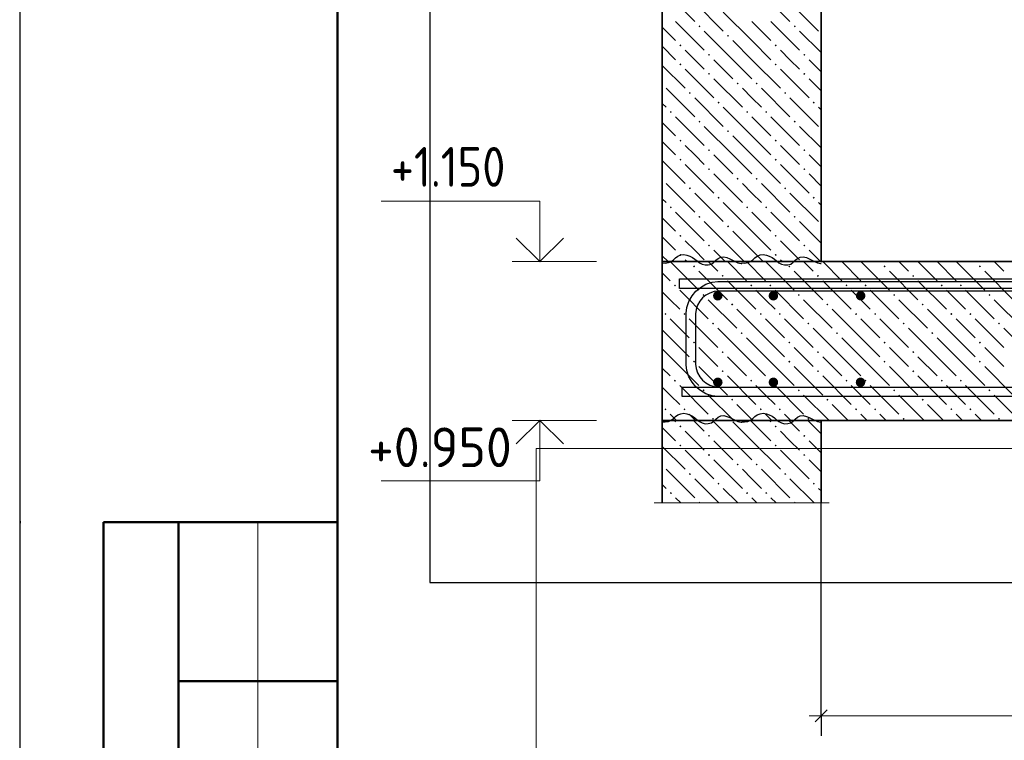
# Model space of a CAD drawing. Header units: millimetres. Extents: x 0 to 21000, y -5 to 14850.
# Tile 2 of 24: x 0 to 3100, y 7063 to 9333. Entities that reach past the tile are written whole.
import ezdxf

# ---------------------------------------------------------------- set-up
doc = ezdxf.new("R2010")
doc.units = ezdxf.units.MM
for name, color, linetype, lineweight in [('Standard', 7, 'Continuous', 25), ('Лестница', 7, 'Continuous', 25), ('Обрамление П-обр. равн.', 7, 'Continuous', 25), ('Примечания', 7, 'Continuous', 13), ('Размерная линия_ общее', 7, 'Continuous', 13), ('Фоновоя арматура Х1', 7, 'Continuous', 25)]:
    doc.layers.add(name, color=color, linetype=linetype, lineweight=lineweight)
doc.layers.add('ЖБ Лестница', color=7, linetype='Continuous', lineweight=25, true_color=0xe0e0ff)
doc.layers.add('ЖБ Стена верхний уровень', color=7, linetype='Continuous', lineweight=25, true_color=0x006e00)
doc.layers.add('Размерная выноска', color=7, linetype='Continuous')
doc.styles.add('ISOCPEUR', font='txt')

msp = doc.modelspace()

# ---------------------------------------------------------------- hatches: boundary and pattern name
at = {"linetype": 'Continuous', "lineweight": 25, "transparency": 33554687}
for points in [[(2212.7, 8463.4), (2211.6, 8469.2), (2208.3, 8474), (2203.5, 8477.3), (2197.7, 8478.4), (2192, 8477.3), (2187.1, 8474), (2183.9, 8469.2), (2182.7, 8463.4), (2183.9, 8457.7), (2187.1, 8452.8), (2192, 8449.6), (2197.7, 8448.4), (2203.5, 8449.6), (2208.3, 8452.8), (2211.6, 8457.7)], [(2387.7, 8463.4), (2386.6, 8469.2), (2383.3, 8474), (2378.5, 8477.3), (2372.7, 8478.4), (2367, 8477.3), (2362.1, 8474), (2358.9, 8469.2), (2357.7, 8463.4), (2358.9, 8457.7), (2362.1, 8452.8), (2367, 8449.6), (2372.7, 8448.4), (2378.5, 8449.6), (2383.3, 8452.8), (2386.6, 8457.7)], [(2212.7, 8190.9), (2211.6, 8196.7), (2208.3, 8201.6), (2203.5, 8204.8), (2197.7, 8205.9), (2192, 8204.8), (2187.1, 8201.6), (2183.9, 8196.7), (2182.7, 8190.9), (2183.9, 8185.2), (2187.1, 8180.3), (2192, 8177.1), (2197.7, 8175.9), (2203.5, 8177.1), (2208.3, 8180.3), (2211.6, 8185.2)], [(2387.7, 8190.9), (2386.6, 8196.7), (2383.3, 8201.6), (2378.5, 8204.8), (2372.7, 8205.9), (2367, 8204.8), (2362.1, 8201.6), (2358.9, 8196.7), (2357.7, 8190.9), (2358.9, 8185.2), (2362.1, 8180.3), (2367, 8177.1), (2372.7, 8175.9), (2378.5, 8177.1), (2383.3, 8180.3), (2386.6, 8185.2)]]:
    msp.add_hatch(color=7, dxfattribs=at).paths.add_polyline_path(points)
at = {"layer": 'ЖБ Лестница', "linetype": 'Continuous', "lineweight": 18, "transparency": 33554687}
for points in [[(2119.7, 8555.9), (2122.9, 8559.2), (2126.2, 8555.9), (2122.9, 8552.7)], [(2419.7, 8555.9), (2422.9, 8559.2), (2426.2, 8555.9), (2422.9, 8552.7)], [(2719.7, 8555.9), (2722.9, 8559.2), (2726.2, 8555.9), (2722.9, 8552.7)], [(3019.7, 8555.9), (3022.9, 8559.2), (3026.2, 8555.9), (3022.9, 8552.7)], [(2209.7, 8525.9), (2212.9, 8529.2), (2216.2, 8525.9), (2212.9, 8522.7)], [(2509.7, 8525.9), (2512.9, 8529.2), (2516.2, 8525.9), (2512.9, 8522.7)], [(2809.7, 8525.9), (2812.9, 8529.2), (2816.2, 8525.9), (2812.9, 8522.7)], [(2059.7, 8495.9), (2062.9, 8499.2), (2066.2, 8495.9), (2062.9, 8492.7)], [(2299.7, 8495.9), (2302.9, 8499.2), (2306.2, 8495.9), (2302.9, 8492.7)], [(2359.7, 8495.9), (2362.9, 8499.2), (2366.2, 8495.9), (2362.9, 8492.7)], [(2599.7, 8495.9), (2602.9, 8499.2), (2606.2, 8495.9), (2602.9, 8492.7)], [(2659.7, 8495.9), (2662.9, 8499.2), (2666.2, 8495.9), (2662.9, 8492.7)], [(2899.7, 8495.9), (2902.9, 8499.2), (2906.2, 8495.9), (2902.9, 8492.7)], [(2959.7, 8495.9), (2962.9, 8499.2), (2966.2, 8495.9), (2962.9, 8492.7)], [(2149.7, 8465.9), (2152.9, 8469.2), (2156.2, 8465.9), (2152.9, 8462.7)], [(2449.7, 8465.9), (2452.9, 8469.2), (2456.2, 8465.9), (2452.9, 8462.7)], [(2749.7, 8465.9), (2752.9, 8469.2), (2756.2, 8465.9), (2752.9, 8462.7)], [(3049.7, 8465.9), (3052.9, 8469.2), (3056.2, 8465.9), (3052.9, 8462.7)], [(2239.7, 8435.9), (2242.9, 8439.2), (2246.2, 8435.9), (2242.9, 8432.7)], [(2539.7, 8435.9), (2542.9, 8439.2), (2546.2, 8435.9), (2542.9, 8432.7)], [(2839.7, 8435.9), (2842.9, 8439.2), (2846.2, 8435.9), (2842.9, 8432.7)], [(2029.7, 8405.9), (2032.9, 8409.2), (2036.2, 8405.9), (2032.9, 8402.7)], [(2089.7, 8405.9), (2092.9, 8409.2), (2096.2, 8405.9), (2092.9, 8402.7)], [(2329.7, 8405.9), (2332.9, 8409.2), (2336.2, 8405.9), (2332.9, 8402.7)], [(2389.7, 8405.9), (2392.9, 8409.2), (2396.2, 8405.9), (2392.9, 8402.7)], [(2629.7, 8405.9), (2632.9, 8409.2), (2636.2, 8405.9), (2632.9, 8402.7)], [(2689.7, 8405.9), (2692.9, 8409.2), (2696.2, 8405.9), (2692.9, 8402.7)], [(2929.7, 8405.9), (2932.9, 8409.2), (2936.2, 8405.9), (2932.9, 8402.7)], [(2989.7, 8405.9), (2992.9, 8409.2), (2996.2, 8405.9), (2992.9, 8402.7)], [(2179.7, 8375.9), (2182.9, 8379.2), (2186.2, 8375.9), (2182.9, 8372.7)], [(2479.7, 8375.9), (2482.9, 8379.2), (2486.2, 8375.9), (2482.9, 8372.7)], [(2779.7, 8375.9), (2782.9, 8379.2), (2786.2, 8375.9), (2782.9, 8372.7)], [(3079.7, 8375.9), (3082.9, 8379.2), (3086.2, 8375.9), (3082.9, 8372.7)], [(2269.7, 8345.9), (2272.9, 8349.2), (2276.2, 8345.9), (2272.9, 8342.7)], [(2569.7, 8345.9), (2572.9, 8349.2), (2576.2, 8345.9), (2572.9, 8342.7)], [(2869.7, 8345.9), (2872.9, 8349.2), (2876.2, 8345.9), (2872.9, 8342.7)], [(2119.7, 8315.9), (2122.9, 8319.2), (2126.2, 8315.9), (2122.9, 8312.7)], [(2419.7, 8315.9), (2422.9, 8319.2), (2426.2, 8315.9), (2422.9, 8312.7)], [(2719.7, 8315.9), (2722.9, 8319.2), (2726.2, 8315.9), (2722.9, 8312.7)], [(3019.7, 8315.9), (3022.9, 8319.2), (3026.2, 8315.9), (3022.9, 8312.7)], [(2209.7, 8285.9), (2212.9, 8289.2), (2216.2, 8285.9), (2212.9, 8282.7)], [(2509.7, 8285.9), (2512.9, 8289.2), (2516.2, 8285.9), (2512.9, 8282.7)], [(2809.7, 8285.9), (2812.9, 8289.2), (2816.2, 8285.9), (2812.9, 8282.7)], [(2119.7, 8255.9), (2122.9, 8259.2), (2126.2, 8255.9), (2122.9, 8252.7)], [(2419.7, 8255.9), (2422.9, 8259.2), (2426.2, 8255.9), (2422.9, 8252.7)], [(2719.7, 8255.9), (2722.9, 8259.2), (2726.2, 8255.9), (2722.9, 8252.7)], [(3019.7, 8255.9), (3022.9, 8259.2), (3026.2, 8255.9), (3022.9, 8252.7)], [(2209.7, 8225.9), (2212.9, 8229.2), (2216.2, 8225.9), (2212.9, 8222.7)], [(2509.7, 8225.9), (2512.9, 8229.2), (2516.2, 8225.9), (2512.9, 8222.7)], [(2809.7, 8225.9), (2812.9, 8229.2), (2816.2, 8225.9), (2812.9, 8222.7)], [(2059.7, 8195.9), (2062.9, 8199.2), (2066.2, 8195.9), (2062.9, 8192.7)], [(2299.7, 8195.9), (2302.9, 8199.2), (2306.2, 8195.9), (2302.9, 8192.7)], [(2359.7, 8195.9), (2362.9, 8199.2), (2366.2, 8195.9), (2362.9, 8192.7)], [(2599.7, 8195.9), (2602.9, 8199.2), (2606.2, 8195.9), (2602.9, 8192.7)], [(2659.7, 8195.9), (2662.9, 8199.2), (2666.2, 8195.9), (2662.9, 8192.7)], [(2899.7, 8195.9), (2902.9, 8199.2), (2906.2, 8195.9), (2902.9, 8192.7)], [(2959.7, 8195.9), (2962.9, 8199.2), (2966.2, 8195.9), (2962.9, 8192.7)], [(2149.7, 8165.9), (2152.9, 8169.2), (2156.2, 8165.9), (2152.9, 8162.7)], [(2449.7, 8165.9), (2452.9, 8169.2), (2456.2, 8165.9), (2452.9, 8162.7)], [(2749.7, 8165.9), (2752.9, 8169.2), (2756.2, 8165.9), (2752.9, 8162.7)], [(3049.7, 8165.9), (3052.9, 8169.2), (3056.2, 8165.9), (3052.9, 8162.7)], [(2239.7, 8135.9), (2242.9, 8139.2), (2246.2, 8135.9), (2242.9, 8132.7)], [(2539.7, 8135.9), (2542.9, 8139.2), (2546.2, 8135.9), (2542.9, 8132.7)], [(2839.7, 8135.9), (2842.9, 8139.2), (2846.2, 8135.9), (2842.9, 8132.7)], [(2029.7, 8105.9), (2032.9, 8109.2), (2036.2, 8105.9), (2032.9, 8102.7)], [(2089.7, 8105.9), (2092.9, 8109.2), (2096.2, 8105.9), (2092.9, 8102.7)], [(2329.7, 8105.9), (2332.9, 8109.2), (2336.2, 8105.9), (2332.9, 8102.7)], [(2389.7, 8105.9), (2392.9, 8109.2), (2396.2, 8105.9), (2392.9, 8102.7)], [(2629.7, 8105.9), (2632.9, 8109.2), (2636.2, 8105.9), (2632.9, 8102.7)], [(2689.7, 8105.9), (2692.9, 8109.2), (2696.2, 8105.9), (2692.9, 8102.7)], [(2929.7, 8105.9), (2932.9, 8109.2), (2936.2, 8105.9), (2932.9, 8102.7)], [(2989.7, 8105.9), (2992.9, 8109.2), (2996.2, 8105.9), (2992.9, 8102.7)], [(2179.7, 8075.9), (2182.9, 8079.2), (2186.2, 8075.9), (2182.9, 8072.7)], [(2479.7, 8075.9), (2482.9, 8079.2), (2486.2, 8075.9), (2482.9, 8072.7)], [(2779.7, 8075.9), (2782.9, 8079.2), (2786.2, 8075.9), (2782.9, 8072.7)], [(3079.7, 8075.9), (3082.9, 8079.2), (3086.2, 8075.9), (3082.9, 8072.7)]]:
    msp.add_hatch(color=7, dxfattribs=at).paths.add_polyline_path(points, flags=16)
at = {"layer": 'ЖБ Стена верхний уровень', "linetype": 'Continuous', "lineweight": 18, "transparency": 33554687}
for points in [[(2136.8, 9311.9), (2140, 9315.2), (2143.3, 9311.9), (2140, 9308.7)], [(2436.8, 9311.9), (2440, 9315.2), (2443.3, 9311.9), (2440, 9308.7)], [(2226.8, 9281.9), (2230, 9285.2), (2233.3, 9281.9), (2230, 9278.7)], [(2076.8, 9251.9), (2080, 9255.2), (2083.3, 9251.9), (2080, 9248.7)], [(2376.8, 9251.9), (2380, 9255.2), (2383.3, 9251.9), (2380, 9248.7)], [(2166.8, 9221.9), (2170, 9225.2), (2173.3, 9221.9), (2170, 9218.7)], [(2466.8, 9221.9), (2470, 9225.2), (2473.3, 9221.9), (2470, 9218.7)], [(2076.8, 9191.9), (2080, 9195.2), (2083.3, 9191.9), (2080, 9188.7)], [(2376.8, 9191.9), (2380, 9195.2), (2383.3, 9191.9), (2380, 9188.7)], [(2166.8, 9161.9), (2170, 9165.2), (2173.3, 9161.9), (2170, 9158.7)], [(2466.8, 9161.9), (2470, 9165.2), (2473.3, 9161.9), (2470, 9158.7)], [(2022.9, 9132.3), (2023.3, 9131.9), (2022.9, 9131.6)], [(2256.8, 9131.9), (2260, 9135.2), (2263.3, 9131.9), (2260, 9128.7)], [(2316.8, 9131.9), (2320, 9135.2), (2323.3, 9131.9), (2320, 9128.7)], [(2106.8, 9101.9), (2110, 9105.2), (2113.3, 9101.9), (2110, 9098.7)], [(2406.8, 9101.9), (2410, 9105.2), (2413.3, 9101.9), (2410, 9098.7)], [(2196.8, 9071.9), (2200, 9075.2), (2203.3, 9071.9), (2200, 9068.7)], [(2496.8, 9071.9), (2500, 9075.2), (2503.3, 9071.9), (2500, 9068.7)], [(2046.8, 9041.9), (2050, 9045.2), (2053.3, 9041.9), (2050, 9038.7)], [(2286.8, 9041.9), (2290, 9045.2), (2293.3, 9041.9), (2290, 9038.7)], [(2346.8, 9041.9), (2350, 9045.2), (2353.3, 9041.9), (2350, 9038.7)], [(2136.8, 9011.9), (2140, 9015.2), (2143.3, 9011.9), (2140, 9008.7)], [(2436.8, 9011.9), (2440, 9015.2), (2443.3, 9011.9), (2440, 9008.7)], [(2226.8, 8981.9), (2230, 8985.2), (2233.3, 8981.9), (2230, 8978.7)], [(2076.8, 8951.9), (2080, 8955.2), (2083.3, 8951.9), (2080, 8948.7)], [(2376.8, 8951.9), (2380, 8955.2), (2383.3, 8951.9), (2380, 8948.7)], [(2166.8, 8921.9), (2170, 8925.2), (2173.3, 8921.9), (2170, 8918.7)], [(2466.8, 8921.9), (2470, 8925.2), (2473.3, 8921.9), (2470, 8918.7)], [(2076.8, 8891.9), (2080, 8895.2), (2083.3, 8891.9), (2080, 8888.7)], [(2376.8, 8891.9), (2380, 8895.2), (2383.3, 8891.9), (2380, 8888.7)], [(2166.8, 8861.9), (2170, 8865.2), (2173.3, 8861.9), (2170, 8858.7)], [(2256.8, 8831.9), (2260, 8835.2), (2263.3, 8831.9), (2260, 8828.7)], [(2316.8, 8831.9), (2320, 8835.2), (2323.3, 8831.9), (2320, 8828.7)], [(2466.8, 8861.9), (2470, 8865.2), (2473.3, 8861.9), (2470, 8858.7)], [(2022.9, 8832.3), (2023.3, 8831.9), (2022.9, 8831.6)], [(2106.8, 8801.9), (2110, 8805.2), (2113.3, 8801.9), (2110, 8798.7)], [(2406.8, 8801.9), (2410, 8805.2), (2413.3, 8801.9), (2410, 8798.7)], [(2196.8, 8771.9), (2200, 8775.2), (2203.3, 8771.9), (2200, 8768.7)], [(2496.8, 8771.9), (2500, 8775.2), (2503.3, 8771.9), (2500, 8768.7)], [(2046.8, 8741.9), (2050, 8745.2), (2053.3, 8741.9), (2050, 8738.7)], [(2286.8, 8741.9), (2290, 8745.2), (2293.3, 8741.9), (2290, 8738.7)], [(2346.8, 8741.9), (2350, 8745.2), (2353.3, 8741.9), (2350, 8738.7)], [(2136.8, 8711.9), (2140, 8715.2), (2143.3, 8711.9), (2140, 8708.7)], [(2436.8, 8711.9), (2440, 8715.2), (2443.3, 8711.9), (2440, 8708.7)], [(2226.8, 8681.9), (2230, 8685.2), (2233.3, 8681.9), (2230, 8678.7)], [(2076.8, 8651.9), (2080, 8655.2), (2083.3, 8651.9), (2080, 8648.7)], [(2376.8, 8651.9), (2380, 8655.2), (2383.3, 8651.9), (2380, 8648.7)], [(2166.8, 8621.9), (2170, 8625.2), (2173.3, 8621.9), (2170, 8618.7)], [(2466.8, 8621.9), (2470, 8625.2), (2473.3, 8621.9), (2470, 8618.7)], [(2076.8, 8591.9), (2080, 8595.2), (2083.3, 8591.9), (2080, 8588.7)], [(2376.8, 8591.9), (2380, 8595.2), (2383.3, 8591.9), (2380, 8588.7)], [(2076.8, 8051.9), (2080, 8055.2), (2083.3, 8051.9), (2080, 8048.7)], [(2376.8, 8051.9), (2380, 8055.2), (2383.3, 8051.9), (2380, 8048.7)], [(2166.8, 8021.9), (2170, 8025.2), (2173.3, 8021.9), (2170, 8018.7)], [(2466.8, 8021.9), (2470, 8025.2), (2473.3, 8021.9), (2470, 8018.7)], [(2076.8, 7991.9), (2080, 7995.2), (2083.3, 7991.9), (2080, 7988.7)], [(2376.8, 7991.9), (2380, 7995.2), (2383.3, 7991.9), (2380, 7988.7)], [(2166.8, 7961.9), (2170, 7965.2), (2173.3, 7961.9), (2170, 7958.7)], [(2466.8, 7961.9), (2470, 7965.2), (2473.3, 7961.9), (2470, 7958.7)], [(2022.9, 7932.3), (2023.3, 7931.9), (2022.9, 7931.6)], [(2106.8, 7901.9), (2110, 7905.2), (2113.3, 7901.9), (2110, 7898.7)], [(2256.8, 7931.9), (2260, 7935.2), (2263.3, 7931.9), (2260, 7928.7)], [(2316.8, 7931.9), (2320, 7935.2), (2323.3, 7931.9), (2320, 7928.7)], [(2406.8, 7901.9), (2410, 7905.2), (2413.3, 7901.9), (2410, 7898.7)], [(2196.8, 7871.9), (2200, 7875.2), (2203.3, 7871.9), (2200, 7868.7)], [(2496.8, 7871.9), (2500, 7875.2), (2503.3, 7871.9), (2500, 7868.7)], [(2046.8, 7841.9), (2050, 7845.2), (2053.3, 7841.9), (2050, 7838.7)], [(2286.8, 7841.9), (2290, 7845.2), (2293.3, 7841.9), (2290, 7838.7)], [(2346.8, 7841.9), (2350, 7845.2), (2353.3, 7841.9), (2350, 7838.7)], [(2136.8, 7811.9), (2140, 7815.2), (2143.3, 7811.9), (2142.3, 7810.9), (2137.8, 7810.9)], [(2436.8, 7811.9), (2440, 7815.2), (2443.3, 7811.9), (2442.3, 7810.9), (2437.8, 7810.9)]]:
    msp.add_hatch(color=7, dxfattribs=at).paths.add_polyline_path(points, flags=16)
at = {"layer": 'Фоновоя арматура Х1', "linetype": 'Continuous', "lineweight": 35, "transparency": 33554687}
for points in [[(2662.5, 8463.4), (2661.4, 8469.2), (2658.1, 8474), (2653.2, 8477.3), (2647.5, 8478.4), (2641.8, 8477.3), (2636.9, 8474), (2633.6, 8469.2), (2632.5, 8463.4), (2633.6, 8457.7), (2636.9, 8452.8), (2641.8, 8449.6), (2647.5, 8448.4), (2653.2, 8449.6), (2658.1, 8452.8), (2661.4, 8457.7)], [(2662.1, 8190.9), (2660.9, 8196.7), (2657.7, 8201.6), (2652.8, 8204.8), (2647.1, 8205.9), (2641.3, 8204.8), (2636.5, 8201.6), (2633.2, 8196.7), (2632.1, 8190.9), (2633.2, 8185.2), (2636.5, 8180.3), (2641.3, 8177.1), (2647.1, 8175.9), (2652.8, 8177.1), (2657.7, 8180.3), (2660.9, 8185.2)]]:
    msp.add_hatch(color=7, dxfattribs=at).paths.add_polyline_path(points)

# ---------------------------------------------------------------- linework, layer by layer
at = {"color": 7, "linetype": 'Continuous', "lineweight": 25, "transparency": 33554687}
for points in [[(2085.4, 8175.9), (6362.5, 8175.9), (6366.7, 8176.1), (6370.8, 8176.5), (6374.9, 8177.1), (6378.9, 8178), (6382.8, 8179), (6386.8, 8180.3), (6390.6, 8181.8), (6394.4, 8183.5), (16023.5, 12998)], [(16036.4, 12970.9), (6407.3, 8156.4), (6402.2, 8154.1), (6396.8, 8152), (6391.3, 8150.2), (6385.8, 8148.7), (6380.2, 8147.6), (6374.5, 8146.7), (6368.7, 8146.2), (6363.1, 8145.9), (2085.4, 8145.9), (2085.4, 8175.9)]]:
    msp.add_lwpolyline(points, dxfattribs=at)
at = {"layer": 'Standard', "color": 7, "linetype": 'Continuous', "lineweight": 25, "transparency": 33554687}
msp.add_line((1000, 14600), (1000, 529.1), dxfattribs=at)
at = {"layer": 'Standard', "color": 7, "linetype": 'Continuous', "lineweight": 13, "transparency": 33554687}
for p, q in [((1815.4, 8570.9), (1550.4, 8570.9)), ((1815.4, 8070.9), (1550.4, 8070.9)), ((750, 7750), (750, 4500))]:
    msp.add_line(p, q, dxfattribs=at)
at = {"layer": 'Standard', "color": 7, "linetype": 'Continuous', "lineweight": 50, "transparency": 33554687}
for p, q in [((3.1, 7750), (0, 7750)), ((1000, 7750), (263.4, 7750)), ((263.4, 7750), (263.4, 4500)), ((263.4, 7750), (263.4, 4500)), ((500, 7750), (500, 4500)), ((1000, 7250), (500, 7250))]:
    msp.add_line(p, q, dxfattribs=at)
at = {"layer": 'Standard', "color": 7, "linetype": 'Continuous', "lineweight": 25, "transparency": 33554687}
msp.add_lwpolyline([(0, 0), (21000, 0), (21000, 14850), (0, 14850), (0, 0)], close=True, dxfattribs=at)
at = {"layer": 'Standard', "color": 7, "linetype": 'Continuous', "lineweight": 50, "transparency": 33554687}
msp.add_lwpolyline([(1000, 14600), (20750, 14600), (20750, 250), (1000, 250), (1000, 14600)], close=True, dxfattribs=at)
at = {"layer": 'Standard', "color": 7, "linetype": 'Continuous', "lineweight": 13, "transparency": 33554687}
for points in [[(21000, 14400), (0, 14400), (0, -5)], [(1637.6, 8570.9), (1637.6, 8760.9), (1137.6, 8760.9)], [(1637.6, 8070.9), (1637.6, 7880.9), (1137.6, 7880.9)], [(11339.3, 7982.2), (1625.8, 7982.2), (1625.8, 27.9), (11339.3, 27.9), (11339.3, 7982.2)]]:
    msp.add_lwpolyline(points, dxfattribs=at)
at = {"layer": 'Standard', "color": 254, "linetype": 'Continuous', "lineweight": 25, "true_color": 0xc4c4ff, "transparency": 33554687}
msp.add_lwpolyline([(1291.4, 7560.9), (20244.7, 7560.9), (20244.7, 13556.1), (1291.4, 13556.1), (1291.4, 7560.9)], dxfattribs=at)
at = {"layer": 'Standard', "color": 7, "linetype": 'Continuous', "lineweight": 35, "transparency": 33554687}
for points in [[(1711.8, 8645.2), (1637.6, 8570.9), (1563.3, 8645.2)], [(1711.8, 7996.7), (1637.6, 8070.9), (1563.3, 7996.7)]]:
    msp.add_lwpolyline(points, dxfattribs=at)
at = {"layer": 'ЖБ Лестница', "color": 7, "linetype": 'Continuous', "lineweight": 35, "transparency": 33554687}
for p, q in [((2022.9, 8570.9), (2022.9, 8070.9)), ((6397.9, 8570.9), (2022.9, 8570.9)), ((2022.9, 8070.9), (6397.9, 8070.9))]:
    msp.add_line(p, q, dxfattribs=at)
at = {"layer": 'ЖБ Лестница', "color": 9, "linetype": 'Continuous', "lineweight": 18, "true_color": 0xc7c7c7, "transparency": 33554687}
for p, q in [((2047.9, 8570.9), (2137.9, 8480.9)), ((2197.9, 8540.9), (2167.9, 8570.9)), ((2227.9, 8570.9), (2287.9, 8510.9)), ((2287.9, 8570.9), (2347.9, 8510.9)), ((2347.9, 8570.9), (2437.9, 8480.9)), ((2497.9, 8540.9), (2467.9, 8570.9)), ((2527.9, 8570.9), (2587.9, 8510.9)), ((2587.9, 8570.9), (2647.9, 8510.9)), ((2647.9, 8570.9), (2737.9, 8480.9)), ((2797.9, 8540.9), (2767.9, 8570.9)), ((2827.9, 8570.9), (2887.9, 8510.9)), ((2887.9, 8570.9), (2947.9, 8510.9)), ((2947.9, 8570.9), (3037.9, 8480.9)), ((3097.9, 8540.9), (3067.9, 8570.9)), ((2022.9, 8535.9), (2047.9, 8510.9)), ((2137.9, 8540.9), (2227.9, 8450.9)), ((2437.9, 8540.9), (2527.9, 8450.9)), ((2737.9, 8540.9), (2827.9, 8450.9)), ((3037.9, 8540.9), (3127.9, 8450.9)), ((2227.9, 8510.9), (2317.9, 8420.9)), ((2527.9, 8510.9), (2617.9, 8420.9)), ((2827.9, 8510.9), (2917.9, 8420.9)), ((2047.9, 8450.9), (2022.9, 8475.9)), ((2077.9, 8480.9), (2167.9, 8390.9)), ((2347.9, 8450.9), (2317.9, 8480.9)), ((2377.9, 8480.9), (2467.9, 8390.9)), ((2647.9, 8450.9), (2617.9, 8480.9)), ((2677.9, 8480.9), (2767.9, 8390.9)), ((2947.9, 8450.9), (2917.9, 8480.9)), ((2977.9, 8480.9), (3067.9, 8390.9)), ((2077.9, 8420.9), (2047.9, 8450.9)), ((2167.9, 8450.9), (2257.9, 8360.9)), ((2377.9, 8420.9), (2347.9, 8450.9)), ((2467.9, 8450.9), (2557.9, 8360.9)), ((2677.9, 8420.9), (2647.9, 8450.9)), ((2767.9, 8450.9), (2857.9, 8360.9)), ((2977.9, 8420.9), (2947.9, 8450.9)), ((3067.9, 8450.9), (3157.9, 8360.9)), ((2347.9, 8330.9), (2257.9, 8420.9)), ((2647.9, 8330.9), (2557.9, 8420.9)), ((2947.9, 8330.9), (2857.9, 8420.9)), ((2047.9, 8390.9), (2107.9, 8330.9)), ((2107.9, 8390.9), (2197.9, 8300.9)), ((2347.9, 8390.9), (2407.9, 8330.9)), ((2407.9, 8390.9), (2497.9, 8300.9)), ((2647.9, 8390.9), (2707.9, 8330.9)), ((2707.9, 8390.9), (2797.9, 8300.9)), ((2947.9, 8390.9), (3007.9, 8330.9)), ((3007.9, 8390.9), (3097.9, 8300.9)), ((2047.9, 8330.9), (2022.9, 8355.9)), ((2287.9, 8270.9), (2197.9, 8360.9)), ((2587.9, 8270.9), (2497.9, 8360.9)), ((2887.9, 8270.9), (2797.9, 8360.9)), ((3187.9, 8270.9), (3097.9, 8360.9)), ((2047.9, 8330.9), (2107.9, 8270.9)), ((2287.9, 8330.9), (2347.9, 8270.9)), ((2347.9, 8330.9), (2407.9, 8270.9)), ((2587.9, 8330.9), (2647.9, 8270.9)), ((2647.9, 8330.9), (2707.9, 8270.9)), ((2887.9, 8330.9), (2947.9, 8270.9)), ((2947.9, 8330.9), (3007.9, 8270.9)), ((2022.9, 8295.9), (2047.9, 8270.9)), ((2167.9, 8270.9), (2137.9, 8300.9)), ((2467.9, 8270.9), (2437.9, 8300.9)), ((2767.9, 8270.9), (2737.9, 8300.9)), ((3067.9, 8270.9), (3037.9, 8300.9)), ((2047.9, 8270.9), (2137.9, 8180.9)), ((2197.9, 8240.9), (2167.9, 8270.9)), ((2227.9, 8270.9), (2287.9, 8210.9)), ((2287.9, 8270.9), (2347.9, 8210.9)), ((2347.9, 8270.9), (2437.9, 8180.9)), ((2497.9, 8240.9), (2467.9, 8270.9)), ((2527.9, 8270.9), (2587.9, 8210.9)), ((2587.9, 8270.9), (2647.9, 8210.9)), ((2647.9, 8270.9), (2737.9, 8180.9)), ((2797.9, 8240.9), (2767.9, 8270.9)), ((2827.9, 8270.9), (2887.9, 8210.9)), ((2887.9, 8270.9), (2947.9, 8210.9)), ((2947.9, 8270.9), (3037.9, 8180.9)), ((3097.9, 8240.9), (3067.9, 8270.9)), ((2022.9, 8235.9), (2047.9, 8210.9)), ((2137.9, 8240.9), (2227.9, 8150.9)), ((2437.9, 8240.9), (2527.9, 8150.9)), ((2737.9, 8240.9), (2827.9, 8150.9)), ((3037.9, 8240.9), (3127.9, 8150.9)), ((2227.9, 8210.9), (2317.9, 8120.9)), ((2527.9, 8210.9), (2617.9, 8120.9)), ((2827.9, 8210.9), (2917.9, 8120.9)), ((2047.9, 8150.9), (2022.9, 8175.9)), ((2077.9, 8180.9), (2167.9, 8090.9)), ((2347.9, 8150.9), (2317.9, 8180.9)), ((2377.9, 8180.9), (2467.9, 8090.9)), ((2647.9, 8150.9), (2617.9, 8180.9)), ((2677.9, 8180.9), (2767.9, 8090.9)), ((2947.9, 8150.9), (2917.9, 8180.9)), ((2977.9, 8180.9), (3067.9, 8090.9)), ((2077.9, 8120.9), (2047.9, 8150.9)), ((2167.9, 8150.9), (2247.9, 8070.9)), ((2377.9, 8120.9), (2347.9, 8150.9)), ((2467.9, 8150.9), (2547.9, 8070.9)), ((2677.9, 8120.9), (2647.9, 8150.9)), ((2767.9, 8150.9), (2847.9, 8070.9)), ((2977.9, 8120.9), (2947.9, 8150.9)), ((3067.9, 8150.9), (3147.9, 8070.9)), ((2047.9, 8090.9), (2067.9, 8070.9)), ((2107.9, 8090.9), (2127.9, 8070.9)), ((2307.9, 8070.9), (2257.9, 8120.9)), ((2347.9, 8090.9), (2367.9, 8070.9)), ((2407.9, 8090.9), (2427.9, 8070.9)), ((2607.9, 8070.9), (2557.9, 8120.9)), ((2647.9, 8090.9), (2667.9, 8070.9)), ((2707.9, 8090.9), (2727.9, 8070.9)), ((2907.9, 8070.9), (2857.9, 8120.9)), ((2947.9, 8090.9), (2967.9, 8070.9)), ((3007.9, 8090.9), (3027.9, 8070.9))]:
    msp.add_line(p, q, dxfattribs=at)
at = {"layer": 'ЖБ Стена верхний уровень', "color": 7, "linetype": 'Continuous', "lineweight": 35, "transparency": 33554687}
for p, q in [((2022.9, 13306.1), (2022.9, 8570.9)), ((2522.9, 8570.9), (2522.9, 13306.1)), ((2022.9, 8570.9), (2522.9, 8570.9)), ((2022.9, 8070.9), (2022.9, 7810.9)), ((2522.9, 8070.9), (2022.9, 8070.9)), ((2522.9, 7810.9), (2522.9, 8070.9))]:
    msp.add_line(p, q, dxfattribs=at)
at = {"layer": 'ЖБ Стена верхний уровень', "color": 251, "linetype": 'Continuous', "lineweight": 18, "true_color": 0x575757, "transparency": 33554687}
for p, q in [((2035, 9416.9), (2125, 9326.9)), ((2335, 9416.9), (2425, 9326.9)), ((2125, 9386.9), (2215, 9296.9)), ((2425, 9386.9), (2515, 9296.9)), ((2305, 9266.9), (2215, 9356.9)), ((2022.9, 9309), (2065, 9266.9)), ((2065, 9326.9), (2155, 9236.9)), ((2305, 9326.9), (2365, 9266.9)), ((2365, 9326.9), (2455, 9236.9)), ((2245, 9206.9), (2155, 9296.9)), ((2522.9, 9229), (2455, 9296.9)), ((2022.9, 9249), (2065, 9206.9)), ((2245, 9266.9), (2305, 9206.9)), ((2305, 9266.9), (2365, 9206.9)), ((2125, 9206.9), (2095, 9236.9)), ((2155, 9176.9), (2125, 9206.9)), ((2185, 9206.9), (2245, 9146.9)), ((2245, 9206.9), (2305, 9146.9)), ((2305, 9206.9), (2395, 9116.9)), ((2425, 9206.9), (2395, 9236.9)), ((2455, 9176.9), (2425, 9206.9)), ((2485, 9206.9), (2522.9, 9169)), ((2022.9, 9189), (2095, 9116.9)), ((2095, 9176.9), (2185, 9086.9)), ((2395, 9176.9), (2485, 9086.9)), ((2185, 9146.9), (2275, 9056.9)), ((2485, 9146.9), (2522.9, 9109)), ((2035, 9116.9), (2125, 9026.9)), ((2305, 9086.9), (2275, 9116.9)), ((2335, 9116.9), (2425, 9026.9)), ((2125, 9086.9), (2215, 8996.9)), ((2335, 9056.9), (2305, 9086.9)), ((2425, 9086.9), (2515, 8996.9)), ((2035, 9056.9), (2022.9, 9069)), ((2305, 8966.9), (2215, 9056.9)), ((2522.9, 9049), (2515, 9056.9)), ((2065, 9026.9), (2155, 8936.9)), ((2305, 9026.9), (2365, 8966.9)), ((2365, 9026.9), (2455, 8936.9)), ((2022.9, 9009), (2065, 8966.9)), ((2245, 8906.9), (2155, 8996.9)), ((2522.9, 8929), (2455, 8996.9)), ((2245, 8966.9), (2305, 8906.9)), ((2305, 8966.9), (2365, 8906.9)), ((2022.9, 8949), (2065, 8906.9)), ((2125, 8906.9), (2095, 8936.9)), ((2425, 8906.9), (2395, 8936.9)), ((2155, 8876.9), (2125, 8906.9)), ((2185, 8906.9), (2245, 8846.9)), ((2245, 8906.9), (2305, 8846.9)), ((2305, 8906.9), (2395, 8816.9)), ((2455, 8876.9), (2425, 8906.9)), ((2485, 8906.9), (2522.9, 8869)), ((2022.9, 8889), (2095, 8816.9)), ((2095, 8876.9), (2185, 8786.9)), ((2395, 8876.9), (2485, 8786.9)), ((2185, 8846.9), (2275, 8756.9)), ((2485, 8846.9), (2522.9, 8809)), ((2035, 8816.9), (2125, 8726.9)), ((2305, 8786.9), (2275, 8816.9)), ((2335, 8816.9), (2425, 8726.9)), ((2125, 8786.9), (2215, 8696.9)), ((2335, 8756.9), (2305, 8786.9)), ((2425, 8786.9), (2515, 8696.9)), ((2035, 8756.9), (2022.9, 8769)), ((2305, 8666.9), (2215, 8756.9)), ((2522.9, 8749), (2515, 8756.9)), ((2065, 8726.9), (2155, 8636.9)), ((2305, 8726.9), (2365, 8666.9)), ((2365, 8726.9), (2455, 8636.9)), ((2022.9, 8709), (2065, 8666.9)), ((2245, 8606.9), (2155, 8696.9)), ((2522.9, 8629), (2455, 8696.9)), ((2022.9, 8649), (2065, 8606.9)), ((2245, 8666.9), (2305, 8606.9)), ((2305, 8666.9), (2365, 8606.9)), ((2125, 8606.9), (2095, 8636.9)), ((2425, 8606.9), (2395, 8636.9)), ((2022.9, 8589), (2041, 8570.9)), ((2155, 8576.9), (2125, 8606.9)), ((2185, 8606.9), (2221, 8570.9)), ((2245, 8606.9), (2281, 8570.9)), ((2305, 8606.9), (2341, 8570.9)), ((2455, 8576.9), (2425, 8606.9)), ((2485, 8606.9), (2521, 8570.9)), ((2095, 8576.9), (2101, 8570.9)), ((2395, 8576.9), (2401, 8570.9)), ((2061, 8070.9), (2065, 8066.9)), ((2121, 8070.9), (2155, 8036.9)), ((2245, 8006.9), (2181, 8070.9)), ((2245, 8066.9), (2305, 8006.9)), ((2305, 8066.9), (2301, 8070.9)), ((2305, 8066.9), (2365, 8006.9)), ((2361, 8070.9), (2365, 8066.9)), ((2421, 8070.9), (2455, 8036.9)), ((2522.9, 8029), (2481, 8070.9)), ((2022.9, 8049), (2065, 8006.9)), ((2125, 8006.9), (2095, 8036.9)), ((2425, 8006.9), (2395, 8036.9)), ((2155, 7976.9), (2125, 8006.9)), ((2185, 8006.9), (2245, 7946.9)), ((2245, 8006.9), (2305, 7946.9)), ((2305, 8006.9), (2395, 7916.9)), ((2455, 7976.9), (2425, 8006.9)), ((2485, 8006.9), (2522.9, 7969)), ((2022.9, 7989), (2095, 7916.9)), ((2095, 7976.9), (2185, 7886.9)), ((2395, 7976.9), (2485, 7886.9)), ((2185, 7946.9), (2275, 7856.9)), ((2485, 7946.9), (2522.9, 7909)), ((2035, 7916.9), (2125, 7826.9)), ((2305, 7886.9), (2275, 7916.9)), ((2335, 7916.9), (2425, 7826.9)), ((2125, 7886.9), (2201, 7810.9)), ((2335, 7856.9), (2305, 7886.9)), ((2425, 7886.9), (2501, 7810.9)), ((2035, 7856.9), (2022.9, 7869)), ((2261, 7810.9), (2215, 7856.9)), ((2522.9, 7849), (2515, 7856.9)), ((2065, 7826.9), (2081, 7810.9)), ((2305, 7826.9), (2321, 7810.9)), ((2365, 7826.9), (2381, 7810.9))]:
    msp.add_line(p, q, dxfattribs=at)
at = {"layer": 'Лестница', "color": 7, "linetype": 'Continuous', "lineweight": 25, "transparency": 33554687}
for p, q in [((2022.9, 8570.9), (2022.9, 8070.9)), ((6397.9, 8570.9), (2022.9, 8570.9)), ((2022.9, 8070.9), (6404.1, 8070.9))]:
    msp.add_line(p, q, dxfattribs=at)
at = {"layer": 'Обрамление П-обр. равн.', "color": 38, "linetype": 'Continuous', "lineweight": 25, "true_color": 0x5f1e0f, "transparency": 33554687}
for points in [[(2077.3, 8516.5), (7019.4, 8516.5), (7023.6, 8516.7), (7027.7, 8517.1), (7031.8, 8517.7), (7035.8, 8518.5), (7039.8, 8519.6), (7043.7, 8520.9), (7047.5, 8522.4), (7051.4, 8524.1), (8149, 9072.9), (8162.4, 9046), (7064.2, 8497), (7059.1, 8494.7), (7053.7, 8492.6), (7048.2, 8490.8), (7042.7, 8489.3), (7037.1, 8488.2), (7031.4, 8487.3), (7025.7, 8486.8), (7020, 8486.5), (2077.3, 8486.5), (2077.3, 8516.5)], [(3624.3, 8145.9), (2198, 8145.9), (2179.7, 8148.5), (2160.6, 8154.8), (2143.1, 8164.6), (2128.6, 8176.7), (2116.6, 8191.1), (2106.7, 8208.6), (2100.5, 8227.7), (2097.9, 8246), (2097.9, 8408.4), (2100.5, 8426.7), (2106.7, 8445.8), (2116.6, 8463.3), (2128.6, 8477.7), (2143.1, 8489.8), (2160.6, 8499.6), (2179.7, 8505.9), (2198, 8508.4), (3624.3, 8508.4)], [(3624.3, 8478.4), (2200, 8478.4), (2186.5, 8476.6), (2172.7, 8472), (2160.2, 8465), (2149.9, 8456.4), (2141.4, 8446.2), (2134.3, 8433.6), (2129.8, 8419.9), (2127.9, 8406.3), (2127.9, 8248.1), (2129.8, 8234.5), (2134.3, 8220.8), (2141.4, 8208.2), (2149.9, 8198), (2160.2, 8189.4), (2172.7, 8182.4), (2186.5, 8177.8), (2200, 8175.9), (3624.3, 8175.9)]]:
    msp.add_lwpolyline(points, dxfattribs=at)
at = {"layer": 'Примечания', "color": 7, "linetype": 'Continuous', "lineweight": 25, "transparency": 33554687}
for p, q in [((2522.9, 8566.6), (2522.9, 8566.6)), ((2522.9, 8066.6), (2522.9, 8066.6))]:
    msp.add_line(p, q, dxfattribs=at)
for points in [[(2022.9, 8566.6), (2032.2, 8566.4), (2042.2, 8567.9), (2051.2, 8571.2), (2058.4, 8576.6), (2064.7, 8583.1), (2071.9, 8588.6), (2081.2, 8591.9), (2090.9, 8593.8), (2100.7, 8591.6), (2109.7, 8588.1), (2118.4, 8584.1), (2125.9, 8578.7), (2132.9, 8573), (2139.9, 8567.3), (2148.4, 8562.8), (2157.9, 8560.4), (2167.9, 8560.7), (2177.7, 8563.4), (2184.9, 8568.7), (2191.4, 8575), (2198.4, 8580.7), (2206.9, 8584.9), (2216.9, 8585.9), (2226.7, 8583.5), (2235.4, 8579.7), (2243.9, 8575.4), (2252.7, 8571.3), (2261.2, 8567.3), (2270.9, 8565.4), (2272.9, 8565.2)], [(2272.9, 8566.6), (2282.2, 8566.4), (2292.2, 8567.9), (2301.2, 8571.2), (2308.4, 8576.6), (2314.7, 8583.1), (2321.9, 8588.6), (2331.2, 8591.9), (2340.9, 8593.8), (2350.7, 8591.6), (2359.7, 8588.1), (2368.4, 8584.1), (2375.9, 8578.7), (2382.9, 8573), (2389.9, 8567.3), (2398.4, 8562.8), (2407.9, 8560.4), (2417.9, 8560.7), (2427.7, 8563.4), (2434.9, 8568.7), (2441.4, 8575), (2448.4, 8580.7), (2456.9, 8584.9), (2466.9, 8585.9), (2476.7, 8583.5), (2485.4, 8579.7), (2493.9, 8575.4), (2502.7, 8571.3), (2511.2, 8567.3), (2520.9, 8565.4), (2522.9, 8565.2)], [(2022.9, 8066.6), (2032.2, 8066.4), (2042.2, 8067.9), (2051.2, 8071.2), (2058.4, 8076.6), (2064.7, 8083.1), (2071.9, 8088.6), (2081.2, 8091.9), (2090.9, 8093.8), (2100.7, 8091.6), (2109.7, 8088.1), (2118.4, 8084.1), (2125.9, 8078.7), (2132.9, 8073), (2139.9, 8067.3), (2148.4, 8062.8), (2157.9, 8060.4), (2167.9, 8060.7), (2177.7, 8063.4), (2184.9, 8068.7), (2191.4, 8075), (2198.4, 8080.7), (2206.9, 8084.9), (2216.9, 8085.9), (2226.7, 8083.5), (2235.4, 8079.7), (2243.9, 8075.4), (2252.7, 8071.3), (2261.2, 8067.3), (2270.9, 8065.4), (2272.9, 8065.2)], [(2272.9, 8066.6), (2282.2, 8066.4), (2292.2, 8067.9), (2301.2, 8071.2), (2308.4, 8076.6), (2314.7, 8083.1), (2321.9, 8088.6), (2331.2, 8091.9), (2340.9, 8093.8), (2350.7, 8091.6), (2359.7, 8088.1), (2368.4, 8084.1), (2375.9, 8078.7), (2382.9, 8073), (2389.9, 8067.3), (2398.4, 8062.8), (2407.9, 8060.4), (2417.9, 8060.7), (2427.7, 8063.4), (2434.9, 8068.7), (2441.4, 8075), (2448.4, 8080.7), (2456.9, 8084.9), (2466.9, 8085.9), (2476.7, 8083.5), (2485.4, 8079.7), (2493.9, 8075.4), (2502.7, 8071.3), (2511.2, 8067.3), (2520.9, 8065.4), (2522.9, 8065.2)]]:
    msp.add_lwpolyline(points, dxfattribs=at)
at = {"layer": 'Размерная выноска', "color": 7, "linetype": 'Continuous', "lineweight": 13, "transparency": 33554687}
msp.add_line((1997.9, 7810.9), (2547.9, 7810.9), dxfattribs=at)
at = {"layer": 'Размерная линия_ общее', "color": 253, "linetype": 'Continuous', "lineweight": -3, "true_color": 0xa0a0a0, "transparency": 33554687}
for q in [(2522.9, 8053.4), (2522.9, 7202.7), (2522.9, 7077.7)]:
    msp.add_line((2522.9, 7140.2), q, dxfattribs=at)
at = {"layer": 'Размерная линия_ общее', "color": 7, "linetype": 'Continuous', "lineweight": 13, "transparency": 33554687}
for q in [(2485.4, 7140.2), (6397.9, 7140.2)]:
    msp.add_line((2522.9, 7140.2), q, dxfattribs=at)
at = {"layer": 'Размерная линия_ общее', "color": 7, "linetype": 'Continuous', "lineweight": 25, "transparency": 33554687}
msp.add_line((2504.2, 7121.5), (2541.7, 7159), dxfattribs=at)

# ---------------------------------------------------------------- texts
at = {"layer": 'Standard', "color": 7, "linetype": 'Continuous', "lineweight": 25, "transparency": 33554687, "char_height": 125, "attachment_point": 7, "style": 'ISOCPEUR'}
for s, insert, width in [('\\W0.85;+1.150', (1168.8, 8806.8), 477.837), ('\\W0.95;+0.950', (1096.8, 7923.7), 533.936)]:
    msp.add_mtext(s, dxfattribs=dict(at, insert=insert, width=width))

doc.saveas('drawing.dxf')
